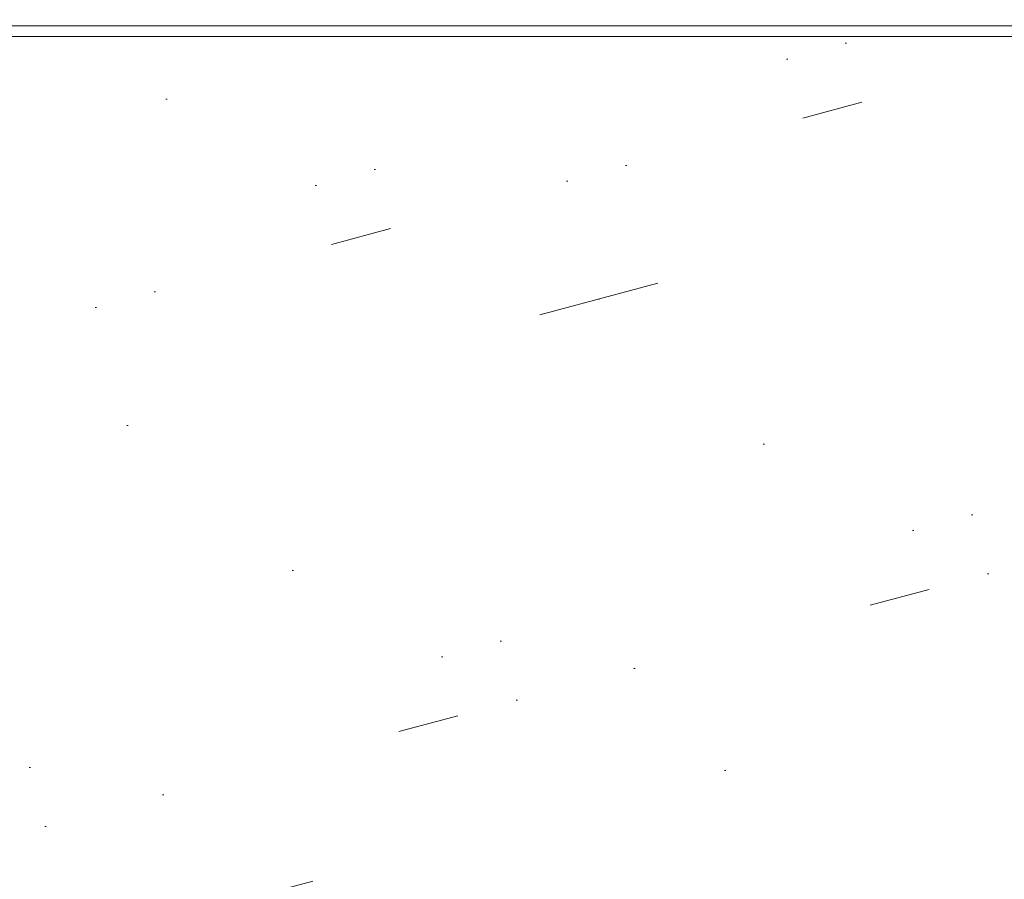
# Model space of a CAD drawing. Header units: millimetres. Extents: x 83969 to 164243, y -22860 to 4849.
# Tile 102 of 116: x 163442.72 to 163445.94, y -21349.39 to -21346.58. Entities that reach past the tile are written whole.
import ezdxf

# ---------------------------------------------------------------- set-up
doc = ezdxf.new("R2010")
doc.units = ezdxf.units.MM
doc.layers.get('0').update_dxf_attribs({"color": 251, "lineweight": 0})

# ---------------------------------------------------------------- blocks, each defined once
blk = doc.blocks.new('Panel QuickNet na 4 sloty_1U')
at = {"color": 0}
blk.add_line((2.222499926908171, 1.631873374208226e-07), (46.67249992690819, 1.631873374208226e-07), dxfattribs=at)
blk = doc.blocks.new('Panel zaślepiający 2U')
h = blk.add_hatch()
h.set_pattern_fill('GROUT', color=256, scale=0.25, angle=15, style=0)
h.set_pattern_definition([(15, (-221.187624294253, -203.5279369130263), (-0.3507189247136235, 2.535626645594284), [0.3175, -2.2225]), (15, (-221.1274679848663, -202.5257175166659), (-0.6574003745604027, 2.453451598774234), [0, -2.54]), (15, (-221.8009871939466, -203.6922870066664), (0.2626439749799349, 2.699976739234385), [0, -2.54]), (15, (-222.2940374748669, -201.8521983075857), (1.796051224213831, 3.110851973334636), [0.635, -4.445]), (15, (-220.0430735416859, -202.8925552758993), (-0.6574003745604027, 2.453451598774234), [0, -2.54]), (15, (-220.5742613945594, -203.3635868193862), (-0.04403747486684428, 2.617801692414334), [0, -2.54]), (15, (-220.3497549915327, -202.9747303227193), (-0.6574003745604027, 2.453451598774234), [0, -2.54]), (15, (-221.9873560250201, -201.7700232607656), (-0.6574003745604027, 2.453451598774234), [0, -2.54])])
h.paths.add_polyline_path([(46.67249973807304, 6.476403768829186e-08), (48.89499973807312, 6.476403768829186e-08), (48.89499973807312, 4.445000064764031), (48.89500005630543, 8.889999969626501), (46.67250005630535, 8.889999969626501), (46.67250005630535, 8.578849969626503, -0.9999999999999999), (46.36135005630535, 8.578849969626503), (46.36135005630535, 8.802988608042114), (2.533650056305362, 8.802988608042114), (2.533650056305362, 8.578849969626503, -0.9999999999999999), (2.222500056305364, 8.578849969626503), (2.222500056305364, 8.889999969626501), (5.630533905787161e-08, 8.889999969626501), (5.630533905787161e-08, 4.444999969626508), (-2.619269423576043e-07, 6.476403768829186e-08), (2.222499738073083, 6.476403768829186e-08), (2.222499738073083, 0.3111500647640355, -0.9999999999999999), (2.53364973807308, 0.3111500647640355), (2.53364973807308, 0.03924461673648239), (46.36134973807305, 0.03924461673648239), (46.36134973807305, 0.3111500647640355, -0.9999999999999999), (46.67249973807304, 0.3111500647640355)])
blk.add_line((46.36135005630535, 8.802988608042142), (2.533650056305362, 8.802988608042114))

msp = doc.modelspace()

# ---------------------------------------------------------------- block references
at = {"xscale": 0.6288110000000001, "yscale": 0.6288110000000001, "zscale": 0.6288110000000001}
for name, p in [('Panel QuickNet na 4 sloty_1U', (163433.5296105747, -21346.60113977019)), ('Panel zaślepiający 2U', (163433.5187035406, -21352.17092112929))]:
    msp.add_blockref(name, p, dxfattribs=at)

doc.saveas('drawing.dxf')
